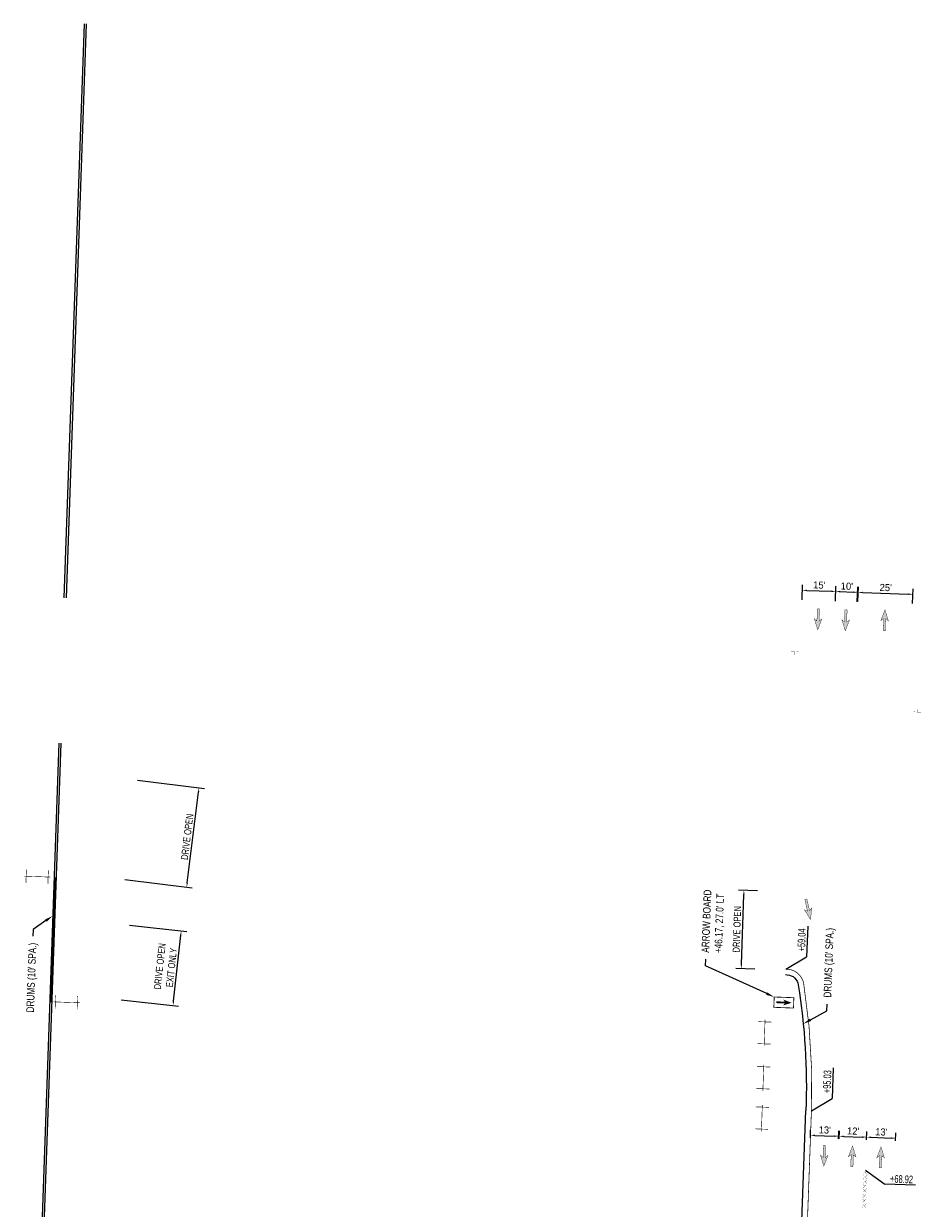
# Model space of a CAD drawing. Header units: feet. Extents: x 158973 to 162012, y 288249 to 289770.
# Tile 7 of 7: x 161406 to 161814, y 289232 to 289770. Entities that reach past the tile are written whole.
import ezdxf
from ezdxf import colors
from ezdxf.entities.mleader import LeaderData, LeaderLine
from ezdxf.math import Vec2, Vec3

# ---------------------------------------------------------------- set-up
doc = ezdxf.new("R2010")
doc.units = ezdxf.units.FT
doc.header["$MEASUREMENT"] = 0
for name, color, linetype in [('MT_P_Cells', 7, 'Continuous'), ('MT_P_Drums', 30, 'Continuous'), ('MT_P_Edge_Line', 7, 'Continuous'), ('MT_P_Text', 7, 'Continuous'), ('PM_X_Edge_Line', 51, 'Continuous')]:
    doc.layers.add(name, color=color, linetype=linetype)
doc.styles.add('Slanted-Normal', font='font31.shx', dxfattribs={"height": 0.1})
doc.styles.get("Standard").update_dxf_attribs({"font": 'arial.ttf'})
doc.styles.add('Style-font31', font='font31.shx')
doc.linetypes.add('motdrum05', pattern='A,0,["●",Standard,S=0.167,R=0,X=-0.02,Y=-0.065],-0.25', length=0.25)
doc.linetypes.add('motdrum10', pattern='A,0,["●",Standard,S=0.167,R=0,X=-0.02,Y=-0.065],-0.5', length=0.5)
doc.dimstyles.new('COEC', dxfattribs={"dimscale": 13.9, "dimtxt": 0.18, "dimasz": 0.18, "dimexe": 0.18, "dimexo": 0.0625, "dimgap": 0.09, "dimtad": 1, "dimzin": 0, "dimdsep": 46, "dimtxsty": 'Standard', "dimcen": 0.09, "dimclrd": 256, "dimclre": 256, "dimclrt": 256, "dimaunit": 1, "dimadec": 4, "dimazin": 0, "dimtfac": 1, "dimtofl": 0, "dimtmove": 0, "dimatfit": 3, "dimfxl": 1, "dimtolj": 1, "dimtzin": 0, "dimlwd": -1, "dimlwe": -1, "dimarcsym": 0})

# ---------------------------------------------------------------- blocks, each defined once
blk = doc.blocks.new('*D1109')
at = {"layer": 'Defpoints', "color": 0, "transparency": 16777216}
for p in [(161760.08, 289507.36, 959.78), (161775.45, 289512.2), (161775.25, 289506.79, 959.78)]:
    blk.add_point(p, dxfattribs=at)
at = {"layer": 'MT_P_Text', "transparency": 16777216}
for p, q in [((161760.12, 289508.36), (161760.38, 289515.26)), ((161762.28, 289512.69), (161773.45, 289512.27)), ((161775.29, 289507.79), (161775.55, 289514.69))]:
    blk.add_line(p, q, dxfattribs=at)
for points in [[(161762.29, 289513.02), (161762.27, 289512.35), (161760.28, 289512.76)], [(161773.47, 289512.6), (161773.44, 289511.94), (161775.45, 289512.2)]]:
    blk.add_solid(points, dxfattribs=at)
at = {"layer": 'MT_P_Text', "transparency": 16777216, "insert": (161767.96, 289515.08), "char_height": 3.2, "attachment_point": 5, "rotation": 357.8574, "style": 'Style-font31'}
blk.add_mtext("\\A1;15'", dxfattribs=at)
blk = doc.blocks.new('*D1110')
at = {"layer": 'Defpoints', "color": 0, "transparency": 16777216}
for p in [(161785.38, 289511.82), (161775.25, 289506.79, 959.78), (161785.18, 289506.42, 959.78)]:
    blk.add_point(p, dxfattribs=at)
at = {"layer": 'MT_P_Text', "transparency": 16777216}
for p, q in [((161775.29, 289507.79), (161775.54, 289514.69)), ((161785.21, 289507.42), (161785.47, 289514.32)), ((161777.45, 289512.12), (161783.38, 289511.9))]:
    blk.add_line(p, q, dxfattribs=at)
for points in [[(161777.46, 289512.45), (161777.44, 289511.78), (161775.45, 289512.19)], [(161783.39, 289512.23), (161783.37, 289511.56), (161785.38, 289511.82)]]:
    blk.add_solid(points, dxfattribs=at)
at = {"layer": 'MT_P_Text', "transparency": 16777216, "insert": (161780.51, 289514.6), "char_height": 3.2, "attachment_point": 5, "rotation": 357.8767, "style": 'Style-font31'}
blk.add_mtext("\\A1;10'", dxfattribs=at)
blk = doc.blocks.new('*D1111')
at = {"layer": 'Defpoints', "color": 0, "transparency": 16777216}
for p in [(161810.58, 289510.91), (161785.47, 289506.6, 959.96), (161810.39, 289505.7, 959.96)]:
    blk.add_point(p, dxfattribs=at)
at = {"layer": 'MT_P_Text', "transparency": 16777216}
for p, q in [((161785.51, 289507.6), (161785.75, 289514.31)), ((161810.43, 289506.7), (161810.67, 289513.41)), ((161787.66, 289511.74), (161808.58, 289510.98))]:
    blk.add_line(p, q, dxfattribs=at)
for points in [[(161787.67, 289512.07), (161787.65, 289511.41), (161785.66, 289511.81)], [(161808.59, 289511.32), (161808.57, 289510.65), (161810.58, 289510.91)]]:
    blk.add_solid(points, dxfattribs=at)
at = {"layer": 'MT_P_Text', "transparency": 16777216, "insert": (161798.21, 289513.96), "char_height": 3.2, "attachment_point": 5, "rotation": 357.9316, "style": 'Style-font31'}
blk.add_mtext("\\A1;25'", dxfattribs=at)
blk = doc.blocks.new('*D1112')
at = {"layer": 'Defpoints', "color": 0, "transparency": 16777216}
for p in [(161776.73, 289264.43), (161763.87, 289262.64, 959.78), (161776.65, 289262.18, 959.78)]:
    blk.add_point(p, dxfattribs=at)
at = {"layer": 'MT_P_Text', "transparency": 16777216}
for p, q in [((161763.91, 289263.64), (161764.04, 289267.39)), ((161765.95, 289264.82), (161774.73, 289264.5)), ((161776.69, 289263.18), (161776.82, 289266.93))]:
    blk.add_line(p, q, dxfattribs=at)
for points in [[(161765.96, 289265.15), (161765.94, 289264.48), (161763.95, 289264.89)], [(161774.75, 289264.83), (161774.72, 289264.17), (161776.73, 289264.43)]]:
    blk.add_solid(points, dxfattribs=at)
at = {"layer": 'MT_P_Text', "transparency": 16777216, "insert": (161770.44, 289267.26), "char_height": 3.2, "attachment_point": 5, "rotation": 357.9316, "style": 'Style-font31'}
blk.add_mtext("\\A1;13'", dxfattribs=at)
blk = doc.blocks.new('*D1113')
at = {"layer": 'Defpoints', "color": 0, "transparency": 16777216}
for p in [(161776.99, 289262.25, 959.8), (161789.42, 289261.84, 959.61), (161789.49, 289264.01)]:
    blk.add_point(p, dxfattribs=at)
at = {"layer": 'MT_P_Text', "transparency": 16777216}
for p, q in [((161777.03, 289263.25), (161777.14, 289266.91)), ((161789.45, 289262.84), (161789.57, 289266.51)), ((161779.06, 289264.35), (161787.49, 289264.07))]:
    blk.add_line(p, q, dxfattribs=at)
for points in [[(161779.07, 289264.68), (161779.05, 289264.02), (161777.06, 289264.42)], [(161787.5, 289264.41), (161787.48, 289263.74), (161789.49, 289264.01)]]:
    blk.add_solid(points, dxfattribs=at)
at = {"layer": 'MT_P_Text', "transparency": 16777216, "insert": (161783.36, 289266.81), "char_height": 3.2, "attachment_point": 5, "rotation": 358.1255, "style": 'Style-font31'}
blk.add_mtext("\\A1;12'", dxfattribs=at)
blk = doc.blocks.new('*D1114')
at = {"layer": 'Defpoints', "color": 0, "transparency": 16777216}
for p in [(161789.42, 289261.84, 959.78), (161802.62, 289261.36, 959.64), (161802.7, 289263.52)]:
    blk.add_point(p, dxfattribs=at)
at = {"layer": 'MT_P_Text', "transparency": 16777216}
for p, q in [((161789.46, 289262.84), (161789.59, 289266.51)), ((161802.65, 289262.35), (161802.79, 289266.02)), ((161791.5, 289263.94), (161800.7, 289263.59))]:
    blk.add_line(p, q, dxfattribs=at)
for points in [[(161791.51, 289264.27), (161791.48, 289263.6), (161789.5, 289264.01)], [(161800.71, 289263.93), (161800.69, 289263.26), (161802.7, 289263.52)]]:
    blk.add_solid(points, dxfattribs=at)
at = {"layer": 'MT_P_Text', "transparency": 16777216, "insert": (161796.19, 289266.36), "char_height": 3.2, "attachment_point": 5, "rotation": 357.8817, "style": 'Style-font31'}
blk.add_mtext("\\A1;13'", dxfattribs=at)
blk = doc.blocks.new('*D1115')
at = {"layer": 'Defpoints', "color": 0, "transparency": 16777216}
for p in [(161733.69, 289376.23), (161740.84, 289375.98, 962.34), (161739.61, 289340.44, 961.47)]:
    blk.add_point(p, dxfattribs=at)
at = {"layer": 'MT_P_Text', "transparency": 16777216}
for p, q in [((161739.84, 289376.01), (161731.19, 289376.31)), ((161732.53, 289342.69), (161733.62, 289374.23)), ((161738.61, 289340.47), (161729.96, 289340.77))]:
    blk.add_line(p, q, dxfattribs=at)
for points in [[(161733.29, 289374.24), (161733.96, 289374.22), (161733.69, 289376.23)], [(161732.2, 289342.7), (161732.86, 289342.67), (161732.46, 289340.69)]]:
    blk.add_solid(points, dxfattribs=at)
at = {"layer": 'MT_P_Text', "transparency": 16777216, "insert": (161730.48, 289358.55), "char_height": 3.2, "attachment_point": 5, "rotation": 88.0194, "style": 'Style-font31'}
blk.add_mtext('\\A1;{\\W0.8;DRIVE OPEN}', dxfattribs=at)
blk = doc.blocks.new('*D1117')
at = {"layer": 'Defpoints', "color": 0, "transparency": 16777216}
for p in [(161453.07, 289360.56, 960.46), (161477.68, 289357.84), (161449.31, 289326.55, 960.46)]:
    blk.add_point(p, dxfattribs=at)
at = {"layer": 'MT_P_Text', "transparency": 16777216}
for p, q in [((161454.06, 289360.45), (161480.16, 289357.57)), ((161474.14, 289325.82), (161477.46, 289355.85)), ((161450.31, 289326.44), (161476.41, 289323.56))]:
    blk.add_line(p, q, dxfattribs=at)
for points in [[(161477.13, 289355.89), (161477.79, 289355.82), (161477.68, 289357.84)], [(161473.81, 289325.86), (161474.47, 289325.79), (161473.92, 289323.84)]]:
    blk.add_solid(points, dxfattribs=at)
at = {"layer": 'MT_P_Text', "transparency": 16777216, "insert": (161470.57, 289341.42), "char_height": 3.2, "attachment_point": 5, "rotation": 83.6938, "style": 'Style-font31'}
blk.add_mtext('\\A1;{\\W0.8;DRIVE OPEN\\PEXIT ONLY}', dxfattribs=at)
blk = doc.blocks.new('*D1118')
at = {"layer": 'Defpoints', "color": 0, "transparency": 16777216}
for p in [(161456.71, 289426.57, 960.97), (161485.77, 289422.96), (161451.08, 289381.27, 960.97)]:
    blk.add_point(p, dxfattribs=at)
at = {"layer": 'MT_P_Text', "transparency": 16777216}
for p, q in [((161457.7, 289426.44), (161488.25, 289422.65)), ((161480.39, 289379.65), (161485.52, 289420.97)), ((161452.07, 289381.15), (161482.62, 289377.36))]:
    blk.add_line(p, q, dxfattribs=at)
for points in [[(161485.19, 289421.01), (161485.85, 289420.93), (161485.77, 289422.96)], [(161480.06, 289379.69), (161480.72, 289379.61), (161480.14, 289377.66)]]:
    blk.add_solid(points, dxfattribs=at)
at = {"layer": 'MT_P_Text', "transparency": 16777216, "insert": (161480.37, 289400.63), "char_height": 3.2, "attachment_point": 5, "rotation": 82.9204, "style": 'Style-font31'}
blk.add_mtext('\\A1;{\\W0.8;DRIVE OPEN}', dxfattribs=at)

msp = doc.modelspace()

# ---------------------------------------------------------------- hatches: boundary and pattern name
at = {"layer": 'MT_P_Cells', "true_color": 0x00b3b3}
h = msp.add_hatch(color=132, dxfattribs=at)
h.dxf.hatch_style = 1
h.paths.add_polyline_path([(161767.243, 289494.765), (161769.154, 289499.701), (161767.883, 289498.745), (161768.077, 289504.242), (161767.078, 289504.277), (161766.884, 289498.781), (161765.684, 289499.823)])
h = msp.add_hatch(color=132, dxfattribs=at)
h.dxf.hatch_style = 1
h.paths.add_polyline_path([(161779.789, 289494.293), (161781.7, 289499.228), (161780.43, 289498.273), (161780.623, 289503.769), (161779.624, 289503.804), (161779.43, 289498.308), (161778.23, 289499.351)])
h = msp.add_hatch(color=132, dxfattribs=at)
h.dxf.hatch_style = 1
h.paths.add_polyline_path([(161797.851, 289503.877), (161795.94, 289498.941), (161797.211, 289499.897), (161797.017, 289494.4), (161798.017, 289494.365), (161798.21, 289499.862), (161799.41, 289498.819)])
h = msp.add_hatch(color=132, dxfattribs=at)
h.dxf.hatch_style = 1
h.paths.add_polyline_path([(161763.987, 289362.969), (161764.555, 289368.231), (161763.576, 289366.979), (161762.34, 289372.339), (161761.366, 289372.114), (161762.601, 289366.755), (161761.172, 289367.451)])
h = msp.add_hatch(color=132, dxfattribs=at)
h.dxf.hatch_style = 1
h.paths.add_polyline_path([(161755.203, 289325.123), (161751.734, 289326.47), (161752.405, 289325.576), (161748.54, 289325.715), (161748.515, 289325.013), (161752.379, 289324.873), (161751.645, 289324.03)])
h = msp.add_hatch(color=132, dxfattribs=at)
h.dxf.hatch_style = 1
h.paths.add_polyline_path([(161770.022, 289250.795), (161771.933, 289255.731), (161770.662, 289254.775), (161770.856, 289260.272), (161769.857, 289260.307), (161769.663, 289254.811), (161768.463, 289255.853)])
h = msp.add_hatch(color=132, dxfattribs=at)
h.dxf.hatch_style = 1
h.paths.add_polyline_path([(161783.108, 289260.037), (161781.197, 289255.101), (161782.467, 289256.057), (161782.274, 289250.56), (161783.273, 289250.525), (161783.467, 289256.021), (161784.667, 289254.979)])
h = msp.add_hatch(color=132, dxfattribs=at)
h.dxf.hatch_style = 1
h.paths.add_polyline_path([(161796.041, 289259.585), (161794.13, 289254.649), (161795.4, 289255.605), (161795.207, 289250.108), (161796.206, 289250.073), (161796.4, 289255.57), (161797.6, 289254.527)])

# ---------------------------------------------------------------- linework, layer by layer
at = {"layer": 'MT_P_Cells', "const_width": 0.16, "flags": 128}
for points in [[(161767.243, 289494.765), (161769.154, 289499.701), (161767.883, 289498.745), (161768.077, 289504.242), (161767.078, 289504.277), (161766.884, 289498.781), (161765.684, 289499.823), (161767.243, 289494.765)], [(161779.789, 289494.293), (161781.7, 289499.228), (161780.43, 289498.273), (161780.623, 289503.769), (161779.624, 289503.804), (161779.43, 289498.308), (161778.23, 289499.351), (161779.789, 289494.293)], [(161763.987, 289362.969), (161764.555, 289368.231), (161763.576, 289366.979), (161762.34, 289372.339), (161761.366, 289372.114), (161762.601, 289366.755), (161761.172, 289367.451), (161763.987, 289362.969)]]:
    msp.add_lwpolyline(points, dxfattribs=at)
at = {"layer": 'MT_P_Cells', "flags": 128}
for points, const_width, elevation in [([(161797.851, 289503.877), (161795.94, 289498.941), (161797.211, 289499.897), (161797.017, 289494.4), (161798.017, 289494.365), (161798.21, 289499.862), (161799.41, 289498.819), (161797.851, 289503.877)], 0.16, 0.222), ([(161755.203, 289325.123), (161751.734, 289326.47), (161752.405, 289325.576), (161748.54, 289325.715), (161748.515, 289325.013), (161752.379, 289324.873), (161751.645, 289324.03), (161755.203, 289325.123)], 0.113, 2709.265), ([(161770.022, 289250.795), (161771.933, 289255.731), (161770.662, 289254.775), (161770.856, 289260.272), (161769.857, 289260.307), (161769.663, 289254.811), (161768.463, 289255.853), (161770.022, 289250.795)], 0.16, 0.116), ([(161783.108, 289260.037), (161781.197, 289255.101), (161782.467, 289256.057), (161782.274, 289250.56), (161783.273, 289250.525), (161783.467, 289256.021), (161784.667, 289254.979), (161783.108, 289260.037)], 0.16, 0.218), ([(161796.041, 289259.585), (161794.13, 289254.649), (161795.4, 289255.605), (161795.207, 289250.108), (161796.206, 289250.073), (161796.4, 289255.57), (161797.6, 289254.527), (161796.041, 289259.585)], 0.16, 0.045)]:
    msp.add_lwpolyline(points, dxfattribs=dict(at, const_width=const_width, elevation=elevation))
at = {"layer": 'MT_P_Cells', "color": 1, "flags": 128}
for points, const_width in [([(161755.015, 289484.95), (161758.433, 289484.754)], 0.1), ([(161756.627, 289483.162), (161756.724, 289484.852)], 0.1), ([(161812.719, 289459.036), (161812.622, 289457.346)], 0.1), ([(161814.331, 289457.248), (161810.913, 289457.444)], 0.1), ([(161407.222, 289385.677), (161407.011, 289379.681)], 0.25), ([(161417.216, 289385.325), (161417.004, 289379.329)], 0.25), ([(161406.117, 289382.714), (161418.109, 289382.292)], 0.25), ([(161419.42, 289325.55), (161431.412, 289325.128)], 0.25), ([(161420.525, 289328.513), (161420.314, 289322.517)], 0.25), ([(161430.519, 289328.161), (161430.307, 289322.165)], 0.25), ([(161746.252, 289316.323), (161740.256, 289316.534)], 0.25), ([(161743.289, 289317.428), (161742.867, 289305.435)], 0.25), ([(161745.901, 289306.329), (161739.904, 289306.54)], 0.25), ([(161742.722, 289296.997), (161742.3, 289285.005)], 0.25), ([(161745.685, 289295.892), (161739.689, 289296.103)], 0.25), ([(161745.333, 289285.898), (161739.337, 289286.11)], 0.25), ([(161745.017, 289277.569), (161739.02, 289277.78)], 0.25), ([(161742.054, 289278.674), (161741.631, 289266.681)], 0.25), ([(161744.665, 289267.575), (161738.668, 289267.786)], 0.25)]:
    msp.add_lwpolyline(points, dxfattribs=dict(at, const_width=const_width))
at = {"layer": 'MT_P_Cells', "const_width": 0.375, "flags": 128}
msp.add_lwpolyline([(161747.456, 289327.759), (161756.396, 289327.436), (161756.226, 289322.73), (161747.286, 289323.053)], close=True, dxfattribs=at)
at = {"layer": 'MT_P_Drums', "linetype": 'motdrum05', "flags": 128}
msp.add_lwpolyline([(161420.287, 289382.116), (161418.291, 289325.414)], dxfattribs=at)
msp.add_lwpolyline([(161752.571, 289337.949), (161753.407, 289337.887, -0.3478349), (161758.427, 289333.261, -0.048269), (161761.884, 289276.059)], format="xyb", dxfattribs=at)
at = {"layer": 'MT_P_Drums', "linetype": 'motdrum10', "flags": 128}
msp.add_lwpolyline([(161767.651, 289110.183), (161758.255, 289175.565), (161761.884, 289276.059)], dxfattribs=at)
at = {"layer": 'MT_P_Edge_Line', "const_width": 0.333, "flags": 128}
msp.add_lwpolyline([(161788.736, 288659.8, -0.0141171), (161776.889, 288699.168), (161774.436, 288759.72, -0.0544804), (161763.109, 288915.139), (161768.696, 289069.836), (161770.158, 289110.317), (161760.761, 289175.699), (161764.383, 289275.969, 0.048269), (161760.897, 289333.652, 0.3478349), (161753.594, 289340.38), (161752.758, 289340.442)], format="xyb", dxfattribs=at)
at = {"layer": 'MT_P_Edge_Line', "const_width": 0.08, "flags": 128}
for points, elevation in [([(161789.834, 289248.768), (161787.957, 289247.022)], 962.416), ([(161789.834, 289248.768), (161787.957, 289247.022)], 962.416), ([(161789.769, 289246.957), (161788.023, 289248.834)], 962.416), ([(161789.769, 289246.957), (161788.023, 289248.834)], 962.416), ([(161789.687, 289244.675), (161787.81, 289242.929)], 962.388), ([(161789.687, 289244.675), (161787.81, 289242.929)], 962.388), ([(161789.622, 289242.863), (161787.875, 289244.741)], 962.388), ([(161789.622, 289242.863), (161787.875, 289244.741)], 962.388), ([(161789.761, 289246.732), (161787.884, 289244.985)], 962.402), ([(161789.761, 289246.732), (161787.884, 289244.985)], 962.402), ([(161789.696, 289244.92), (161787.949, 289246.797)], 962.402), ([(161789.696, 289244.92), (161787.949, 289246.797)], 962.402), ([(161789.452, 289238.169), (161787.575, 289236.423)], 962.342), ([(161789.452, 289238.169), (161787.575, 289236.423)], 962.342), ([(161789.387, 289236.358), (161787.641, 289238.235)], 962.342), ([(161789.387, 289236.358), (161787.641, 289238.235)], 962.342), ([(161789.538, 289240.546), (161787.661, 289238.799)], 962.359), ([(161789.538, 289240.546), (161787.661, 289238.799)], 962.359), ([(161789.473, 289238.734), (161787.726, 289240.611)], 962.359), ([(161789.473, 289238.734), (161787.726, 289240.611)], 962.359), ([(161789.611, 289242.561), (161787.734, 289240.815)], 962.373), ([(161789.611, 289242.561), (161787.734, 289240.815)], 962.373), ([(161789.545, 289240.75), (161787.799, 289242.627)], 962.373), ([(161789.545, 289240.75), (161787.799, 289242.627)], 962.373), ([(161789.291, 289233.677), (161787.413, 289231.931)], 962.311), ([(161789.291, 289233.677), (161787.413, 289231.931)], 962.311), ([(161789.225, 289231.865), (161787.479, 289233.742)], 962.311), ([(161789.225, 289231.865), (161787.479, 289233.742)], 962.311), ([(161789.373, 289235.973), (161787.496, 289234.227)], 962.327), ([(161789.373, 289235.973), (161787.496, 289234.227)], 962.327), ([(161789.308, 289234.162), (161787.562, 289236.039)], 962.327), ([(161789.308, 289234.162), (161787.562, 289236.039)], 962.327)]:
    msp.add_lwpolyline(points, dxfattribs=dict(at, elevation=elevation))
at = {"layer": 'MT_P_Text', "flags": 128}
for points in [[(161762.713, 289360.033), (161762.208, 289346.062)], [(161752.758, 289340.442), (161762.208, 289346.062)], [(161774.338, 289295.559), (161773.833, 289281.589)], [(161764.383, 289275.969), (161773.833, 289281.589)], [(161811.704, 289242.12), (161797.733, 289242.625)]]:
    msp.add_lwpolyline(points, dxfattribs=at)
at = {"layer": 'MT_P_Text', "elevation": 962.423, "flags": 128}
msp.add_lwpolyline([(161788.934, 289248.952), (161797.733, 289242.625)], dxfattribs=at)
at = {"layer": 'PM_X_Edge_Line', "flags": 128}
for points in [[(161433.46, 289770.45), (161424.264, 289509.279)], [(161434.46, 289770.415), (161425.264, 289509.244)], [(161421.938, 289443.21), (161406.764, 289012.256)], [(161422.938, 289443.175), (161407.765, 289012.271)]]:
    msp.add_lwpolyline(points, dxfattribs=at)

# ---------------------------------------------------------------- texts
at = {"layer": 'MT_P_Text', "char_height": 3.5, "attachment_point": 5, "style": 'Style-font31'}
for s, insert, rotation in [('{\\W0.7;+59.04}', (161759.94, 289353.715), 87.93162), ('{\\W0.7;+95.03}', (161771.564, 289289.241), 87.93162), ('{\\W0.7;+68.92}', (161805.386, 289244.894), 357.93162)]:
    msp.add_mtext_dynamic_manual_height_columns(s, width=12.99244, gutter_width=10, heights=[0], dxfattribs=dict(at, insert=insert, rotation=rotation))

# ---------------------------------------------------------------- dimensions: what is measured, and where the dimension line sits
at = {"layer": 'MT_P_Text'}
for p1, p2, distance, text, picture, middle in [((161760.081, 289507.36, 966.794), (161775.249, 289506.793, 966.794), 5.406, "15'", '*D1109', (161767.964, 289515.077, 7.01)), ((161775.249, 289506.793, 966.794), (161785.177, 289506.425, 966.794), 5.401, "10'", '*D1110', (161780.51, 289514.604, 7.01)), ((161785.47, 289506.598, 966.973), (161810.393, 289505.698, 966.973), 5.217, "25'", '*D1111', (161798.214, 289513.96, 7.01)), ((161451.083, 289381.272, 963.629), (161456.708, 289426.567, 963.629), -29.282, '{\\W0.8;DRIVE OPEN}', '*D1118', (161480.374, 289400.631, 2.662)), ((161739.612, 289340.44, 964.128), (161740.841, 289375.979, 965.001), 7.154, '{\\W0.8;DRIVE OPEN}', '*D1115', (161730.479, 289358.547, 2.662)), ((161449.313, 289326.555, 963.124), (161453.071, 289360.561, 963.124), -24.758, '{\\W0.8;DRIVE OPEN\\PEXIT ONLY}', '*D1117', (161470.566, 289341.417, 2.662)), ((161763.872, 289262.638, 962.446), (161776.651, 289262.177, 962.446), 2.252, "13'", '*D1112', (161770.437, 289267.256, 2.662)), ((161776.992, 289262.25, 962.679), (161789.418, 289261.843, 962.491), 2.166, "12'", '*D1113', (161783.361, 289266.81, 2.88)), ((161789.418, 289261.843, 962.491), (161802.617, 289261.355, 962.348), 2.167, "13'", '*D1114', (161796.194, 289266.363, 2.707))]:
    dim = msp.add_aligned_dim(p1=p1, p2=p2, distance=distance, text=text, dimstyle='COEC', override={"dimscale": 20, "dimtxt": 0.16, "dimasz": 0.1, "dimexe": 0.125, "dimexo": 0.05, "dimgap": 0.05, "dimtxsty": 'Style-font31'}, dxfattribs=at)
    dim.commit()
    dim.dimension.update_dxf_attribs({"geometry": picture, "text_midpoint": middle})

# ---------------------------------------------------------------- leaders
ml = msp.add_multileader_mtext('Standard', dxfattribs=at)
ml.set_content("{\\W0.8;ARROW BOARD\\P+46.17, 27.0' LT}", color=256, style='Slanted-Normal')
ml.set_leader_properties()
ml.build(insert=Vec2(0, 0))
ml.multileader.update_dxf_attribs({"dogleg_length": 0.1, "arrow_head_size": 3.75, "scale": 30})
ctx = ml.context
ctx.base_point, ctx.scale, ctx.char_height, ctx.arrow_head_size, ctx.landing_gap_size, ctx.plane_origin, ctx.plane_x_axis, ctx.plane_y_axis = Vec3(161716.372, 289344.888), 30, 3.4998, 3.75, 3, Vec3(161771.792, 289266.418), Vec3(0.0360914, 0.9993485), Vec3(-0.9993485, 0.0360914)
notes = []
notes.append((ctx, [(0, (1, 1, 0), (161716.264, 289341.89), (0.0360914, 0.9993485), 3, [(0, [(161747.456, 289327.759)], 0, [])])]))
ctx.mtext.insert, ctx.mtext.text_direction, ctx.mtext.rotation, ctx.mtext.flow_direction = Vec3(161714.343, 289347.963), Vec3(0.0360914, 0.9993485), 1.5346971, 5
ml = msp.add_multileader_mtext('Standard', dxfattribs=at)
ml.set_content("{\\W0.8;DRUMS (10' SPA.)}", color=256, style='Slanted-Normal')
ml.set_leader_properties()
ml.build(insert=Vec2(0, 0))
ml.multileader.update_dxf_attribs({"dogleg_length": 0.1, "arrow_head_size": 3.75, "scale": 30})
ctx = ml.context
ctx.base_point, ctx.scale, ctx.char_height, ctx.arrow_head_size, ctx.landing_gap_size, ctx.plane_origin, ctx.plane_x_axis, ctx.plane_y_axis = Vec3(161408.716, 289315.422), 30, 3.4998, 3.75, 3, Vec3(161466.979, 289337.729), Vec3(0.0351889, 0.9993807), Vec3(-0.9993807, 0.0351889)
ctx.text_align_type = 2
notes.append((ctx, [(1, (1, 1, 0), (161410.23, 289358.415), (-0.0351889, -0.9993807), 3, [(0, [(161419.188, 289364.659)], 0, [])])]))
ctx.mtext.insert, ctx.mtext.text_direction, ctx.mtext.rotation, ctx.mtext.alignment, ctx.mtext.flow_direction = Vec3(161408.27, 289352.481), Vec3(0.0351889, 0.9993807), 1.5356002, 3, 5
ml = msp.add_multileader_mtext('Standard', dxfattribs=at)
ml.set_content("{\\W0.8;DRUMS (10' SPA.)}", color=256, style='Slanted-Normal')
ml.set_leader_properties()
ml.build(insert=Vec2(0, 0))
ml.multileader.update_dxf_attribs({"dogleg_length": 0.1, "arrow_head_size": 3.75, "scale": 30})
ctx = ml.context
ctx.base_point, ctx.scale, ctx.char_height, ctx.arrow_head_size, ctx.landing_gap_size, ctx.plane_origin, ctx.plane_x_axis, ctx.plane_y_axis = Vec3(161771.533, 289324.501), 30, 3.4998, 3.75, 3, Vec3(161826.953, 289246.031), Vec3(0.0360914, 0.9993485), Vec3(-0.9993485, 0.0360914)
notes.append((ctx, [(0, (1, 1, 0), (161771.425, 289321.503), (0.0360914, 0.9993485), 3, [(0, [(161760.686, 289315.547)], 0, [])])]))
ctx.mtext.insert, ctx.mtext.text_direction, ctx.mtext.rotation, ctx.mtext.flow_direction = Vec3(161769.893, 289327.562), Vec3(0.0360914, 0.9993485), 1.5346971, 5
for ctx, leaders in notes:
    for number, flags, end, landing, length, lines in leaders:
        leader = LeaderData()
        leader.index, (leader.has_last_leader_line, leader.has_dogleg_vector, leader.attachment_direction) = number, flags
        leader.last_leader_point, leader.dogleg_vector, leader.dogleg_length = Vec3(end), Vec3(landing), length
        for number, points, colour, breaks in lines:
            line = LeaderLine()
            line.index, line.vertices, line.color, line.breaks = number, Vec3.list(points), colors.encode_raw_color(colour), breaks
            leader.lines.append(line)
        ctx.leaders.append(leader)

doc.saveas('drawing.dxf')
